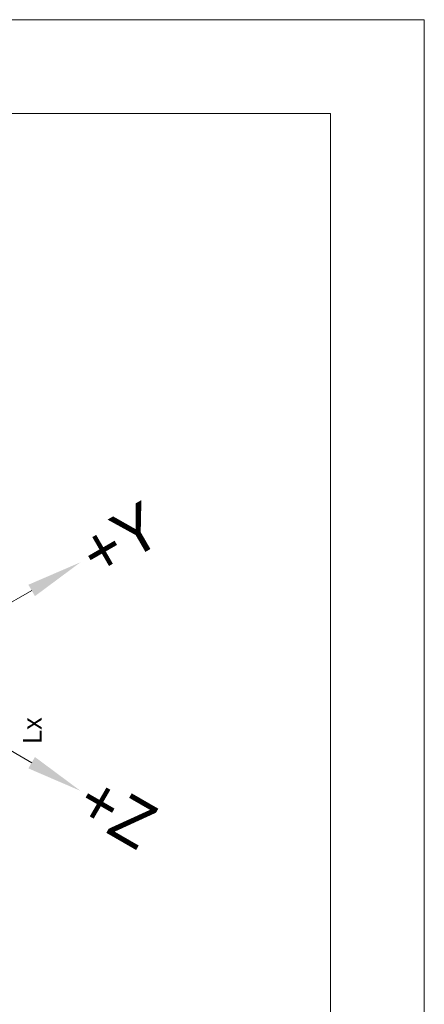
# Model space of a CAD drawing. Header units: millimetres. Extents: x 809 to 6054, y -5716 to -1261.
# Tile 94 of 94: x 6011 to 6054, y -5401 to -5296. Entities that reach past the tile are written whole.
import ezdxf
from ezdxf.enums import TextEntityAlignment as Align

# ---------------------------------------------------------------- set-up
doc = ezdxf.new("R2010")
doc.units = ezdxf.units.MM
doc.header["$LTSCALE"] = 0.3175
for name, color, linetype, lineweight in [('1轮廓实线层', 7, 'Continuous', 18), ('2细线层', 4, 'Continuous', 13), ('6文字层', 3, 'Continuous', 13), ('7标注层', 4, 'Continuous', 13), ('图框层', 7, 'Continuous', 18)]:
    doc.layers.add(name, color=color, linetype=linetype, lineweight=lineweight)

# ---------------------------------------------------------------- blocks, each defined once
blk = doc.blocks.new('ZwmFrameMain_2_A4^_^无分区图框^_^landscape')
at = {"layer": '1轮廓实线层'}
for q in [(0, 200), (267, 0)]:
    blk.add_line((267, 200), q, dxfattribs=at)
at = {"layer": '2细线层'}
for q in [(-25, 205), (272, -5)]:
    blk.add_line((272, 205), q, dxfattribs=at)

msp = doc.modelspace()

# ---------------------------------------------------------------- linework, layer by layer
at = {"layer": '1轮廓实线层'}
for q in [(6012.58604, -5357.04627), (6012.58604, -5375.41744)]:
    msp.add_line((5996.67614, -5366.23185), q, dxfattribs=at)
at = {"layer": '7标注层'}
for points in [[(6012.93604, -5357.65249), (6012.23604, -5356.44005), (6017.78219, -5354.04627)], [(6012.23604, -5376.02366), (6012.93604, -5374.81122), (6017.78219, -5378.41744)]]:
    msp.add_solid(points, dxfattribs=at)

# ---------------------------------------------------------------- block references
at = {"layer": '图框层', "xscale": 2, "yscale": 2, "zscale": 2}
msp.add_blockref('ZwmFrameMain_2_A4^_^无分区图框^_^landscape', (5510.41273, -5706.18169), dxfattribs=at)

# ---------------------------------------------------------------- texts
at = {"layer": '6文字层'}
for s, rotation, p in [('+Y', 30, (6018.40988, -5353.68387)), ('+Z', 330, (6018.2239, -5378.67246))]:
    msp.add_text(s, height=5, rotation=rotation, dxfattribs=at).set_placement(p, align=Align.MIDDLE_LEFT)
msp.add_text('Lx', height=2, rotation=90, dxfattribs=at).set_placement((6011.65055, -5371.98624), align=Align.TOP_CENTER)

doc.saveas('drawing.dxf')
